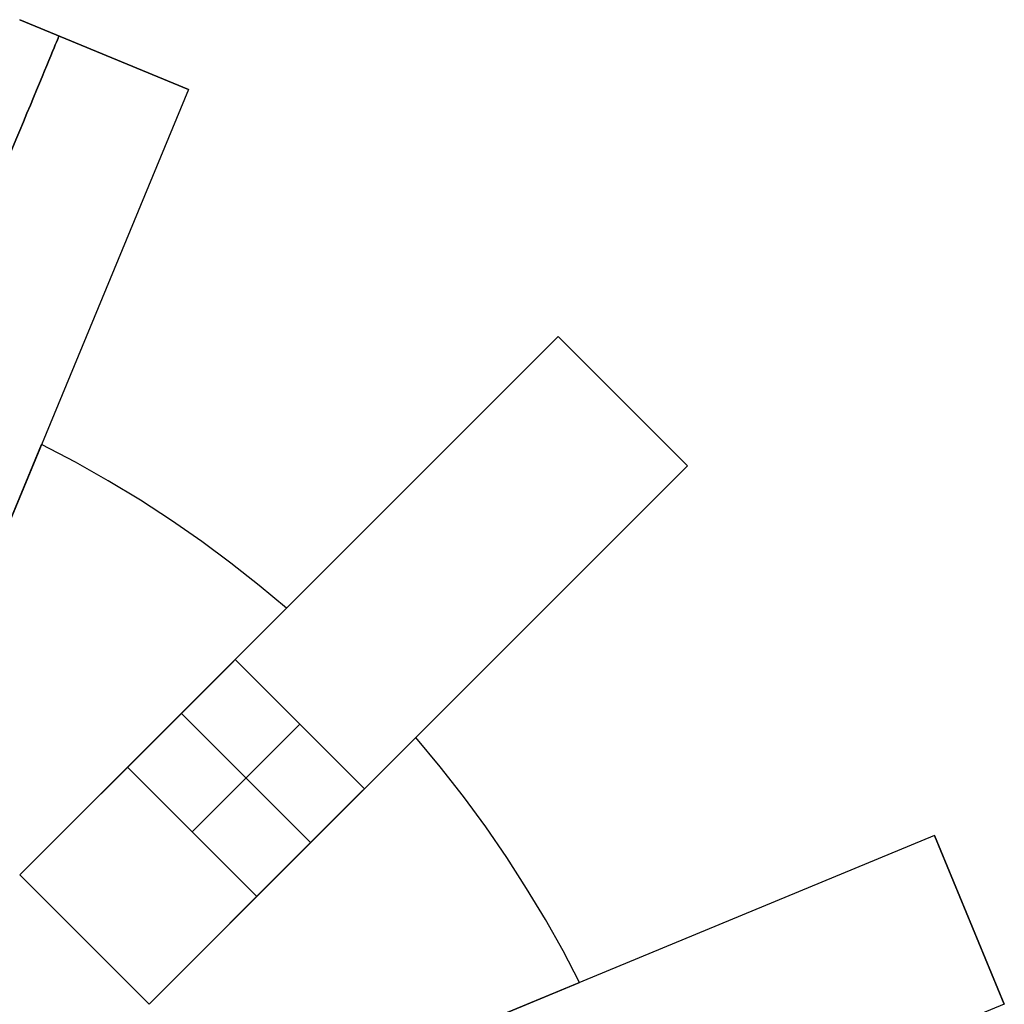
# Model space of a CAD drawing. Header units: millimetres. Extents: x 625 to 835, y 1649 to 1859.
# Tile 9 of 9: x 765 to 829, y 1789 to 1853. Entities that reach past the tile are written whole.
import ezdxf

# ---------------------------------------------------------------- set-up
doc = ezdxf.new("R2010")
doc.units = ezdxf.units.MM

msp = doc.modelspace()

# ---------------------------------------------------------------- linework, layer by layer
at = {"extrusion": (0.92388, -0.382683, 4.29159e-15)}
msp.add_lwpolyline([(2004.844, -20.005), (2004.826, -18.981), (2004.774, -17.958), (2004.686, -16.937), (2004.564, -15.92), (2004.407, -14.908), (2004.216, -13.901), (2003.991, -12.902), (2003.731, -11.911), (2003.438, -10.93), (2003.111, -9.959), (2002.752, -8.999), (2002.36, -8.053), (2001.936, -7.12), (2001.48, -6.203), (2000.993, -5.302), (2000.476, -4.417), (1999.929, -3.551), (1999.353, -2.705), (1998.748, -1.878), (1998.115, -1.072), (1997.455, -0.289), (1996.769, 0.472), (1996.057, 1.208), (1995.32, 1.92), (1994.56, 2.606), (1993.776, 3.266), (1992.971, 3.899), (1992.144, 4.504), (1991.297, 5.08), (1990.431, 5.628), (1989.547, 6.145), (1988.646, 6.632), (1987.728, 7.087), (1986.796, 7.511), (1985.849, 7.903), (1984.89, 8.263), (1983.919, 8.589), (1982.938, 8.883), (1981.947, 9.142), (1980.947, 9.368), (1979.941, 9.559), (1978.929, 9.716), (1977.912, 9.838), (1976.891, 9.925), (1975.868, 9.978), (1974.844, 9.995)], dxfattribs=at)
at = {"extrusion": (1, 0, 0)}
for points in [[(1853.303, -304.005), (1853.303, -20.005)], [(1851.007, -304.005), (1851.007, -20.005)], [(1848.711, -20.005), (1848.711, -304.005)], [(1832.489, -304.005), (1832.489, -20.005)], [(1828.246, -304.005), (1828.246, -20.005)], [(1825.614, 9.575), (1825.614, -333.585)], [(1825.406, -324.005), (1825.406, -312.005)], [(1825.406, -12.005), (1825.406, -0.005)], [(1824.004, -20.005), (1824.004, -304.005)], [(1814.652, -324.005), (1814.652, -312.005)], [(1814.652, -12.005), (1814.652, -0.005)], [(1814.811, 9.575), (1814.811, -333.585)], [(1806.167, -324.005), (1806.167, -312.005)], [(1806.167, -12.005), (1806.167, -0.005)], [(1806.326, 9.575), (1806.326, -333.585)], [(1799.725, -304.005), (1799.725, -20.005)], [(1797.134, -12.005), (1797.134, -312.005)], [(1794.182, -304.005), (1794.182, -20.005)], [(1792.891, -12.005), (1792.891, -312.005)], [(1790.072, -324.005), (1790.072, -312.005)], [(1790.072, -12.005), (1790.072, -0.005)], [(1790.158, 9.575), (1790.158, -333.585)], [(1788.648, -312.005), (1788.648, -12.005)], [(1788.638, -20.005), (1788.638, -304.005)]]:
    msp.add_lwpolyline(points, dxfattribs=at)
for points in [[(775.725, 1848.711), (764.638, 1853.303)], [(775.725, 1848.711), (764.638, 1853.303)], [(764.638, 1853.303), (775.725, 1848.711)], [(764.638, 1853.303), (775.725, 1848.711)], [(775.725, 1848.711), (756.591, 1802.517)], [(800.004, 1832.489), (764.648, 1797.134)], [(808.489, 1824.004), (800.004, 1832.489)], [(808.489, 1824.004), (800.004, 1832.489)], [(800.004, 1832.489), (808.489, 1824.004)], [(766.072, 1825.406), (762.331, 1816.375)], [(762.331, 1816.375), (766.072, 1825.406)], [(766.072, 1825.406), (762.331, 1816.375)], [(762.331, 1816.375), (766.072, 1825.406)], [(782.167, 1814.652), (780.373, 1816.15), (778.514, 1817.611), (776.593, 1819.032), (774.609, 1820.408), (772.563, 1821.738), (770.457, 1823.016), (768.293, 1824.24), (766.072, 1825.406)], [(782.167, 1814.652), (780.373, 1816.15), (778.514, 1817.611), (776.593, 1819.032), (774.609, 1820.408), (772.563, 1821.738), (770.457, 1823.016), (768.293, 1824.24), (766.072, 1825.406)], [(782.167, 1814.652), (780.373, 1816.15), (778.514, 1817.611), (776.593, 1819.032), (774.609, 1820.408), (772.563, 1821.738), (770.457, 1823.016), (768.293, 1824.24), (766.072, 1825.406)], [(782.167, 1814.652), (780.373, 1816.15), (778.514, 1817.611), (776.593, 1819.032), (774.609, 1820.408), (772.563, 1821.738), (770.457, 1823.016), (768.293, 1824.24), (766.072, 1825.406)], [(782.167, 1814.652), (780.373, 1816.15), (778.514, 1817.611), (776.593, 1819.032), (774.609, 1820.408), (772.563, 1821.738), (770.457, 1823.016), (768.293, 1824.24), (766.072, 1825.406)], [(782.167, 1814.652), (780.373, 1816.15), (778.514, 1817.611), (776.593, 1819.032), (774.609, 1820.408), (772.563, 1821.738), (770.457, 1823.016), (768.293, 1824.24), (766.072, 1825.406)], [(808.489, 1824.004), (773.134, 1788.648)], [(775.255, 1807.74), (782.167, 1814.652)], [(775.255, 1807.74), (782.167, 1814.652)], [(775.255, 1807.74), (782.167, 1814.652)], [(775.255, 1807.74), (782.167, 1814.652)], [(778.79, 1811.276), (771.719, 1804.205)], [(771.719, 1804.205), (778.79, 1811.276)], [(787.276, 1802.79), (778.79, 1811.276)], [(787.276, 1802.79), (778.79, 1811.276)], [(764.648, 1797.134), (775.255, 1807.74)], [(764.648, 1797.134), (775.255, 1807.74)], [(764.648, 1797.134), (775.255, 1807.74)], [(764.648, 1797.134), (775.255, 1807.74)], [(775.255, 1807.74), (783.74, 1799.255)], [(775.255, 1807.74), (783.74, 1799.255)], [(783.033, 1807.033), (775.962, 1799.962)], [(775.962, 1799.962), (783.033, 1807.033)], [(790.652, 1806.167), (783.74, 1799.255)], [(783.74, 1799.255), (790.652, 1806.167)], [(790.652, 1806.167), (783.74, 1799.255)], [(783.74, 1799.255), (790.652, 1806.167)], [(801.406, 1790.072), (800.322, 1792.142), (799.164, 1794.203), (797.933, 1796.251), (796.626, 1798.282), (795.245, 1800.293), (793.789, 1802.28), (792.258, 1804.239), (790.652, 1806.167)], [(801.406, 1790.072), (800.322, 1792.142), (799.164, 1794.203), (797.933, 1796.251), (796.626, 1798.282), (795.245, 1800.293), (793.789, 1802.28), (792.258, 1804.239), (790.652, 1806.167)], [(801.406, 1790.072), (800.322, 1792.142), (799.164, 1794.203), (797.933, 1796.251), (796.626, 1798.282), (795.245, 1800.293), (793.789, 1802.28), (792.258, 1804.239), (790.652, 1806.167)], [(801.406, 1790.072), (800.322, 1792.142), (799.164, 1794.203), (797.933, 1796.251), (796.626, 1798.282), (795.245, 1800.293), (793.789, 1802.28), (792.258, 1804.239), (790.652, 1806.167)], [(801.406, 1790.072), (800.322, 1792.142), (799.164, 1794.203), (797.933, 1796.251), (796.626, 1798.282), (795.245, 1800.293), (793.789, 1802.28), (792.258, 1804.239), (790.652, 1806.167)], [(801.406, 1790.072), (800.322, 1792.142), (799.164, 1794.203), (797.933, 1796.251), (796.626, 1798.282), (795.245, 1800.293), (793.789, 1802.28), (792.258, 1804.239), (790.652, 1806.167)], [(780.205, 1795.719), (771.719, 1804.205)], [(780.205, 1795.719), (771.719, 1804.205)], [(780.205, 1795.719), (787.276, 1802.79)], [(787.276, 1802.79), (780.205, 1795.719)], [(824.711, 1799.725), (778.517, 1780.591)], [(829.303, 1788.638), (824.711, 1799.725)], [(829.303, 1788.638), (824.711, 1799.725)], [(824.711, 1799.725), (829.303, 1788.638)], [(824.711, 1799.725), (829.303, 1788.638)], [(783.74, 1799.255), (773.134, 1788.648)], [(773.134, 1788.648), (783.74, 1799.255)], [(783.74, 1799.255), (773.134, 1788.648)], [(773.134, 1788.648), (783.74, 1799.255)], [(764.648, 1797.134), (773.134, 1788.648)], [(773.134, 1788.648), (764.648, 1797.134)], [(773.134, 1788.648), (764.648, 1797.134)], [(773.134, 1788.648), (764.648, 1797.134)], [(764.648, 1797.134), (773.134, 1788.648)], [(764.648, 1797.134), (773.134, 1788.648)], [(792.375, 1786.331), (801.406, 1790.072)], [(792.375, 1786.331), (801.406, 1790.072)], [(792.375, 1786.331), (801.406, 1790.072)], [(792.375, 1786.331), (801.406, 1790.072)], [(829.303, 1788.638), (783.109, 1769.504)]]:
    msp.add_lwpolyline(points)
at = {"extrusion": (0.92388, -0.382683, -6.61862e-15)}
msp.add_lwpolyline([(2004.844, -20.005), (2004.826, -18.981), (2004.774, -17.958), (2004.686, -16.937), (2004.564, -15.92), (2004.407, -14.908), (2004.216, -13.901), (2003.991, -12.902), (2003.731, -11.911), (2003.438, -10.93), (2003.111, -9.959), (2002.752, -8.999), (2002.36, -8.053), (2001.936, -7.12), (2001.48, -6.203), (2000.993, -5.302), (2000.476, -4.417), (1999.929, -3.551), (1999.353, -2.705), (1998.748, -1.878), (1998.115, -1.072), (1997.455, -0.289), (1996.769, 0.472), (1996.057, 1.208), (1995.32, 1.92), (1994.56, 2.606), (1993.776, 3.266), (1992.971, 3.899), (1992.144, 4.504), (1991.297, 5.08), (1990.431, 5.628), (1989.547, 6.145), (1988.646, 6.632), (1987.728, 7.087), (1986.796, 7.511), (1985.849, 7.903), (1984.89, 8.263), (1983.919, 8.589), (1982.938, 8.883), (1981.947, 9.142), (1980.947, 9.368), (1979.941, 9.559), (1978.929, 9.716), (1977.912, 9.838), (1976.891, 9.925), (1975.868, 9.978), (1974.844, 9.995)], dxfattribs=at)
at = {"extrusion": (0.92388, -0.382683, 3.54874e-15)}
msp.add_lwpolyline([(1974.844, -334.005), (1975.868, -333.988), (1976.891, -333.935), (1977.912, -333.848), (1978.929, -333.726), (1979.941, -333.569), (1980.947, -333.378), (1981.947, -333.152), (1982.938, -332.893), (1983.919, -332.599), (1984.89, -332.273), (1985.849, -331.913), (1986.796, -331.521), (1987.728, -331.097), (1988.646, -330.642), (1989.547, -330.155), (1990.431, -329.638), (1991.297, -329.09), (1992.144, -328.514), (1992.971, -327.909), (1993.776, -327.276), (1994.56, -326.616), (1995.32, -325.93), (1996.057, -325.218), (1996.769, -324.482), (1997.455, -323.721), (1998.115, -322.938), (1998.748, -322.132), (1999.353, -321.305), (1999.929, -320.459), (2000.476, -319.593), (2000.993, -318.708), (2001.48, -317.807), (2001.936, -316.89), (2002.36, -315.957), (2002.752, -315.011), (2003.111, -314.051), (2003.438, -313.08), (2003.731, -312.099), (2003.991, -311.108), (2004.216, -310.109), (2004.407, -309.102), (2004.564, -308.09), (2004.686, -307.073), (2004.774, -306.052), (2004.826, -305.029), (2004.844, -304.005)], dxfattribs=at)
at = {"extrusion": (0.92388, -0.382683, -4.13694e-15)}
msp.add_lwpolyline([(1974.844, 9.995), (1975.868, 9.978), (1976.891, 9.925), (1977.912, 9.838), (1978.929, 9.716), (1979.941, 9.559), (1980.947, 9.368), (1981.947, 9.142), (1982.938, 8.883), (1983.919, 8.589), (1984.89, 8.263), (1985.849, 7.903), (1986.796, 7.511), (1987.728, 7.087), (1988.646, 6.632), (1989.547, 6.145), (1990.431, 5.628), (1991.297, 5.08), (1992.144, 4.504), (1992.971, 3.899), (1993.776, 3.266), (1994.56, 2.606), (1995.32, 1.92), (1996.057, 1.208), (1996.769, 0.472), (1997.455, -0.289), (1998.115, -1.072), (1998.748, -1.878), (1999.353, -2.705), (1999.929, -3.551), (2000.476, -4.417), (2000.993, -5.302), (2001.48, -6.203), (2001.936, -7.12), (2002.36, -8.053), (2002.752, -8.999), (2003.111, -9.959), (2003.438, -10.93), (2003.731, -11.911), (2003.991, -12.902), (2004.216, -13.901), (2004.407, -14.908), (2004.564, -15.92), (2004.686, -16.937), (2004.774, -17.958), (2004.826, -18.981), (2004.844, -20.005)], dxfattribs=at)
at = {"extrusion": (0.92388, -0.382683, 4.57306e-15)}
msp.add_lwpolyline([(2004.844, -304.005), (2004.826, -305.029), (2004.774, -306.052), (2004.686, -307.073), (2004.564, -308.09), (2004.407, -309.102), (2004.216, -310.109), (2003.991, -311.108), (2003.731, -312.099), (2003.438, -313.08), (2003.111, -314.051), (2002.752, -315.011), (2002.36, -315.957), (2001.936, -316.89), (2001.48, -317.807), (2000.993, -318.708), (2000.476, -319.593), (1999.929, -320.459), (1999.353, -321.305), (1998.748, -322.132), (1998.115, -322.938), (1997.455, -323.721), (1996.769, -324.482), (1996.057, -325.218), (1995.32, -325.93), (1994.56, -326.616), (1993.776, -327.276), (1992.971, -327.909), (1992.144, -328.514), (1991.297, -329.09), (1990.431, -329.638), (1989.547, -330.155), (1988.646, -330.642), (1987.728, -331.097), (1986.796, -331.521), (1985.849, -331.913), (1984.89, -332.273), (1983.919, -332.599), (1982.938, -332.893), (1981.947, -333.152), (1980.947, -333.378), (1979.941, -333.569), (1978.929, -333.726), (1977.912, -333.848), (1976.891, -333.935), (1975.868, -333.988), (1974.844, -334.005)], dxfattribs=at)
at = {"extrusion": (-0.707107, 0.707107, 1.56534e-14)}
msp.add_lwpolyline([(-1861.453, -20.005), (-1861.436, -18.981), (-1861.383, -17.958), (-1861.296, -16.937), (-1861.174, -15.92), (-1861.017, -14.908), (-1860.826, -13.901), (-1860.6, -12.902), (-1860.341, -11.911), (-1860.048, -10.93), (-1859.721, -9.959), (-1859.362, -8.999), (-1858.97, -8.053), (-1858.545, -7.12), (-1858.09, -6.203), (-1857.603, -5.302), (-1857.086, -4.417), (-1856.539, -3.551), (-1855.962, -2.705), (-1855.357, -1.878), (-1854.725, -1.072), (-1854.065, -0.289), (-1853.378, 0.472), (-1852.666, 1.208), (-1851.93, 1.92), (-1851.169, 2.606), (-1850.386, 3.266), (-1849.58, 3.899), (-1848.754, 4.504), (-1847.907, 5.08), (-1847.041, 5.628), (-1846.157, 6.145), (-1845.255, 6.632), (-1844.338, 7.087), (-1843.405, 7.511), (-1842.459, 7.903), (-1841.5, 8.263), (-1840.529, 8.589), (-1839.547, 8.883), (-1838.556, 9.142), (-1837.557, 9.368), (-1836.551, 9.559), (-1835.538, 9.716), (-1834.521, 9.838), (-1833.501, 9.925), (-1832.477, 9.978), (-1831.453, 9.995)], dxfattribs=at)
at = {"extrusion": (0.707107, -0.707107, 0)}
msp.add_lwpolyline([(1831.453, -334.005), (1832.477, -333.988), (1833.501, -333.935), (1834.521, -333.848), (1835.538, -333.726), (1836.551, -333.569), (1837.557, -333.378), (1838.556, -333.152), (1839.547, -332.893), (1840.529, -332.599), (1841.5, -332.273), (1842.459, -331.913), (1843.405, -331.521), (1844.338, -331.097), (1845.255, -330.642), (1846.157, -330.155), (1847.041, -329.638), (1847.907, -329.09), (1848.754, -328.514), (1849.58, -327.909), (1850.386, -327.276), (1851.169, -326.616), (1851.93, -325.93), (1852.666, -325.218), (1853.378, -324.482), (1854.065, -323.721), (1854.725, -322.938), (1855.357, -322.132), (1855.962, -321.305), (1856.539, -320.459), (1857.086, -319.593), (1857.603, -318.708), (1858.09, -317.807), (1858.545, -316.89), (1858.97, -315.957), (1859.362, -315.011), (1859.721, -314.051), (1860.048, -313.08), (1860.341, -312.099), (1860.6, -311.108), (1860.826, -310.109), (1861.017, -309.102), (1861.174, -308.09), (1861.296, -307.073), (1861.383, -306.052), (1861.436, -305.029), (1861.453, -304.005)], dxfattribs=at)
at = {"extrusion": (-0.707107, 0.707107, -5.50315e-15)}
msp.add_lwpolyline([(-1861.453, -20.005), (-1861.436, -18.981), (-1861.383, -17.958), (-1861.296, -16.937), (-1861.174, -15.92), (-1861.017, -14.908), (-1860.826, -13.901), (-1860.6, -12.902), (-1860.341, -11.911), (-1860.048, -10.93), (-1859.721, -9.959), (-1859.362, -8.999), (-1858.97, -8.053), (-1858.545, -7.12), (-1858.09, -6.203), (-1857.603, -5.302), (-1857.086, -4.417), (-1856.539, -3.551), (-1855.962, -2.705), (-1855.357, -1.878), (-1854.725, -1.072), (-1854.065, -0.289), (-1853.378, 0.472), (-1852.666, 1.208), (-1851.93, 1.92), (-1851.169, 2.606), (-1850.386, 3.266), (-1849.58, 3.899), (-1848.754, 4.504), (-1847.907, 5.08), (-1847.041, 5.628), (-1846.157, 6.145), (-1845.255, 6.632), (-1844.338, 7.087), (-1843.405, 7.511), (-1842.459, 7.903), (-1841.5, 8.263), (-1840.529, 8.589), (-1839.547, 8.883), (-1838.556, 9.142), (-1837.557, 9.368), (-1836.551, 9.559), (-1835.538, 9.716), (-1834.521, 9.838), (-1833.501, 9.925), (-1832.477, 9.978), (-1831.453, 9.995)], dxfattribs=at)
at = {"extrusion": (0.707107, -0.707107, -4.57441e-15)}
msp.add_lwpolyline([(1831.453, -334.005), (1832.477, -333.988), (1833.501, -333.935), (1834.521, -333.848), (1835.538, -333.726), (1836.551, -333.569), (1837.557, -333.378), (1838.556, -333.152), (1839.547, -332.893), (1840.529, -332.599), (1841.5, -332.273), (1842.459, -331.913), (1843.405, -331.521), (1844.338, -331.097), (1845.255, -330.642), (1846.157, -330.155), (1847.041, -329.638), (1847.907, -329.09), (1848.754, -328.514), (1849.58, -327.909), (1850.386, -327.276), (1851.169, -326.616), (1851.93, -325.93), (1852.666, -325.218), (1853.378, -324.482), (1854.065, -323.721), (1854.725, -322.938), (1855.357, -322.132), (1855.962, -321.305), (1856.539, -320.459), (1857.086, -319.593), (1857.603, -318.708), (1858.09, -317.807), (1858.545, -316.89), (1858.97, -315.957), (1859.362, -315.011), (1859.721, -314.051), (1860.048, -313.08), (1860.341, -312.099), (1860.6, -311.108), (1860.826, -310.109), (1861.017, -309.102), (1861.174, -308.09), (1861.296, -307.073), (1861.383, -306.052), (1861.436, -305.029), (1861.453, -304.005)], dxfattribs=at)
at = {"extrusion": (-0.707107, 0.707107, -8.00521e-16)}
msp.add_lwpolyline([(-1831.453, 9.995), (-1832.477, 9.978), (-1833.501, 9.925), (-1834.521, 9.838), (-1835.538, 9.716), (-1836.551, 9.559), (-1837.557, 9.368), (-1838.556, 9.142), (-1839.547, 8.883), (-1840.529, 8.589), (-1841.5, 8.263), (-1842.459, 7.903), (-1843.405, 7.511), (-1844.338, 7.087), (-1845.255, 6.632), (-1846.157, 6.145), (-1847.041, 5.628), (-1847.907, 5.08), (-1848.754, 4.504), (-1849.58, 3.899), (-1850.386, 3.266), (-1851.169, 2.606), (-1851.93, 1.92), (-1852.666, 1.208), (-1853.378, 0.472), (-1854.065, -0.289), (-1854.725, -1.072), (-1855.357, -1.878), (-1855.962, -2.705), (-1856.539, -3.551), (-1857.086, -4.417), (-1857.603, -5.302), (-1858.09, -6.203), (-1858.545, -7.12), (-1858.97, -8.053), (-1859.362, -8.999), (-1859.721, -9.959), (-1860.048, -10.93), (-1860.341, -11.911), (-1860.6, -12.902), (-1860.826, -13.901), (-1861.017, -14.908), (-1861.174, -15.92), (-1861.296, -16.937), (-1861.383, -17.958), (-1861.436, -18.981), (-1861.453, -20.005)], dxfattribs=at)
at = {"extrusion": (-0.707107, 0.707107, 0)}
msp.add_lwpolyline([(-1861.453, -304.005), (-1861.436, -305.029), (-1861.383, -306.052), (-1861.296, -307.073), (-1861.174, -308.09), (-1861.017, -309.102), (-1860.826, -310.109), (-1860.6, -311.108), (-1860.341, -312.099), (-1860.048, -313.08), (-1859.721, -314.051), (-1859.362, -315.011), (-1858.97, -315.957), (-1858.545, -316.89), (-1858.09, -317.807), (-1857.603, -318.708), (-1857.086, -319.593), (-1856.539, -320.459), (-1855.962, -321.305), (-1855.357, -322.132), (-1854.725, -322.938), (-1854.065, -323.721), (-1853.378, -324.482), (-1852.666, -325.218), (-1851.93, -325.93), (-1851.169, -326.616), (-1850.386, -327.276), (-1849.58, -327.909), (-1848.754, -328.514), (-1847.907, -329.09), (-1847.041, -329.638), (-1846.157, -330.155), (-1845.255, -330.642), (-1844.338, -331.097), (-1843.405, -331.521), (-1842.459, -331.913), (-1841.5, -332.273), (-1840.529, -332.599), (-1839.547, -332.893), (-1838.556, -333.152), (-1837.557, -333.378), (-1836.551, -333.569), (-1835.538, -333.726), (-1834.521, -333.848), (-1833.501, -333.935), (-1832.477, -333.988), (-1831.453, -334.005)], dxfattribs=at)
at = {"extrusion": (-0.707107, 0.707107, -1.37232e-14)}
for points in [[(-1821.453, 9.995), (-1821.112, 9.989), (-1820.771, 9.972), (-1820.431, 9.943), (-1820.092, 9.902), (-1819.754, 9.85), (-1819.419, 9.786), (-1819.086, 9.711), (-1818.755, 9.624), (-1818.428, 9.526), (-1818.104, 9.418), (-1817.785, 9.298), (-1817.469, 9.167), (-1817.158, 9.026), (-1816.853, 8.874), (-1816.552, 8.712), (-1816.257, 8.539), (-1815.969, 8.357), (-1815.686, 8.165), (-1815.411, 7.963), (-1815.142, 7.752), (-1814.881, 7.532), (-1814.628, 7.303), (-1814.382, 7.066), (-1814.145, 6.821), (-1813.916, 6.567), (-1813.696, 6.306), (-1813.485, 6.037), (-1813.284, 5.762), (-1813.091, 5.48), (-1812.909, 5.191), (-1812.737, 4.896), (-1812.574, 4.596), (-1812.422, 4.29), (-1812.281, 3.979), (-1812.15, 3.664), (-1812.031, 3.344), (-1811.922, 3.02), (-1811.824, 2.693), (-1811.738, 2.363), (-1811.662, 2.03), (-1811.599, 1.694), (-1811.546, 1.357), (-1811.506, 1.018), (-1811.477, 0.677), (-1811.459, 0.336), (-1811.453, -0.005)], [(-1811.453, -0.005), (-1811.459, 0.336), (-1811.477, 0.677), (-1811.506, 1.018), (-1811.546, 1.357), (-1811.599, 1.694), (-1811.662, 2.03), (-1811.738, 2.363), (-1811.824, 2.693), (-1811.922, 3.02), (-1812.031, 3.344), (-1812.15, 3.664), (-1812.281, 3.979), (-1812.422, 4.29), (-1812.574, 4.596), (-1812.737, 4.896), (-1812.909, 5.191), (-1813.091, 5.48), (-1813.284, 5.762), (-1813.485, 6.037), (-1813.696, 6.306), (-1813.916, 6.567), (-1814.145, 6.821), (-1814.382, 7.066), (-1814.628, 7.303), (-1814.881, 7.532), (-1815.142, 7.752), (-1815.411, 7.963), (-1815.686, 8.165), (-1815.969, 8.357), (-1816.257, 8.539), (-1816.552, 8.712), (-1816.853, 8.874), (-1817.158, 9.026), (-1817.469, 9.167), (-1817.785, 9.298), (-1818.104, 9.418), (-1818.428, 9.526), (-1818.755, 9.624), (-1819.086, 9.711), (-1819.419, 9.786), (-1819.754, 9.85), (-1820.092, 9.902), (-1820.431, 9.943), (-1820.771, 9.972), (-1821.112, 9.989), (-1821.453, 9.995)]]:
    msp.add_lwpolyline(points, dxfattribs=at)
at = {"extrusion": (0.707107, -0.707107, 5.70026e-15)}
msp.add_lwpolyline([(1811.453, -324.005), (1811.459, -324.346), (1811.477, -324.687), (1811.506, -325.028), (1811.546, -325.367), (1811.599, -325.704), (1811.662, -326.04), (1811.738, -326.373), (1811.824, -326.703), (1811.922, -327.03), (1812.031, -327.354), (1812.15, -327.674), (1812.281, -327.989), (1812.422, -328.3), (1812.574, -328.606), (1812.737, -328.906), (1812.909, -329.201), (1813.091, -329.49), (1813.284, -329.772), (1813.485, -330.047), (1813.696, -330.316), (1813.916, -330.577), (1814.145, -330.831), (1814.382, -331.076), (1814.628, -331.313), (1814.881, -331.542), (1815.142, -331.762), (1815.411, -331.973), (1815.686, -332.175), (1815.969, -332.367), (1816.257, -332.549), (1816.552, -332.722), (1816.853, -332.884), (1817.158, -333.036), (1817.469, -333.177), (1817.785, -333.308), (1818.104, -333.428), (1818.428, -333.536), (1818.755, -333.634), (1819.086, -333.721), (1819.419, -333.796), (1819.754, -333.86), (1820.092, -333.912), (1820.431, -333.953), (1820.771, -333.982), (1821.112, -333.999), (1821.453, -334.005)], dxfattribs=at)
at = {"extrusion": (-0.707107, 0.707107, 5.50315e-15)}
msp.add_lwpolyline([(-1821.453, 9.995), (-1821.112, 9.989), (-1820.771, 9.972), (-1820.431, 9.943), (-1820.092, 9.902), (-1819.754, 9.85), (-1819.419, 9.786), (-1819.086, 9.711), (-1818.755, 9.624), (-1818.428, 9.526), (-1818.104, 9.418), (-1817.785, 9.298), (-1817.469, 9.167), (-1817.158, 9.026), (-1816.853, 8.874), (-1816.552, 8.712), (-1816.257, 8.539), (-1815.969, 8.357), (-1815.686, 8.165), (-1815.411, 7.963), (-1815.142, 7.752), (-1814.881, 7.532), (-1814.628, 7.303), (-1814.382, 7.066), (-1814.145, 6.821), (-1813.916, 6.567), (-1813.696, 6.306), (-1813.485, 6.037), (-1813.284, 5.762), (-1813.091, 5.48), (-1812.909, 5.191), (-1812.737, 4.896), (-1812.574, 4.596), (-1812.422, 4.29), (-1812.281, 3.979), (-1812.15, 3.664), (-1812.031, 3.344), (-1811.922, 3.02), (-1811.824, 2.693), (-1811.738, 2.363), (-1811.662, 2.03), (-1811.599, 1.694), (-1811.546, 1.357), (-1811.506, 1.018), (-1811.477, 0.677), (-1811.459, 0.336), (-1811.453, -0.005)], dxfattribs=at)
at = {"extrusion": (-0.707107, 0.707107, 1.39044e-14)}
msp.add_lwpolyline([(-1811.453, -324.005), (-1811.459, -324.346), (-1811.477, -324.687), (-1811.506, -325.028), (-1811.546, -325.367), (-1811.599, -325.704), (-1811.662, -326.04), (-1811.738, -326.373), (-1811.824, -326.703), (-1811.922, -327.03), (-1812.031, -327.354), (-1812.15, -327.674), (-1812.281, -327.989), (-1812.422, -328.3), (-1812.574, -328.606), (-1812.737, -328.906), (-1812.909, -329.201), (-1813.091, -329.49), (-1813.284, -329.772), (-1813.485, -330.047), (-1813.696, -330.316), (-1813.916, -330.577), (-1814.145, -330.831), (-1814.382, -331.076), (-1814.628, -331.313), (-1814.881, -331.542), (-1815.142, -331.762), (-1815.411, -331.973), (-1815.686, -332.175), (-1815.969, -332.367), (-1816.257, -332.549), (-1816.552, -332.722), (-1816.853, -332.884), (-1817.158, -333.036), (-1817.469, -333.177), (-1817.785, -333.308), (-1818.104, -333.428), (-1818.428, -333.536), (-1818.755, -333.634), (-1819.086, -333.721), (-1819.419, -333.796), (-1819.754, -333.86), (-1820.092, -333.912), (-1820.431, -333.953), (-1820.771, -333.982), (-1821.112, -333.999), (-1821.453, -334.005)], dxfattribs=at)
at = {"extrusion": (-0.382683, 0.92388, -6.60128e-15)}
msp.add_lwpolyline([(-1450.659, -20.005), (-1450.641, -18.981), (-1450.589, -17.958), (-1450.502, -16.937), (-1450.379, -15.92), (-1450.223, -14.908), (-1450.031, -13.901), (-1449.806, -12.902), (-1449.546, -11.911), (-1449.253, -10.93), (-1448.927, -9.959), (-1448.567, -8.999), (-1448.175, -8.053), (-1447.751, -7.12), (-1447.295, -6.203), (-1446.809, -5.302), (-1446.291, -4.417), (-1445.744, -3.551), (-1445.168, -2.705), (-1444.563, -1.878), (-1443.93, -1.072), (-1443.27, -0.289), (-1442.584, 0.472), (-1441.872, 1.208), (-1441.135, 1.92), (-1440.375, 2.606), (-1439.591, 3.266), (-1438.786, 3.899), (-1437.959, 4.504), (-1437.112, 5.08), (-1436.246, 5.628), (-1435.362, 6.145), (-1434.461, 6.632), (-1433.543, 7.087), (-1432.611, 7.511), (-1431.664, 7.903), (-1430.705, 8.263), (-1429.734, 8.589), (-1428.753, 8.883), (-1427.762, 9.142), (-1426.762, 9.368), (-1425.756, 9.559), (-1424.744, 9.716), (-1423.727, 9.838), (-1422.706, 9.925), (-1421.683, 9.978), (-1420.659, 9.995)], dxfattribs=at)
at = {"extrusion": (-0.382683, 0.92388, 8.07415e-15)}
msp.add_lwpolyline([(-1420.659, -334.005), (-1421.683, -333.988), (-1422.706, -333.935), (-1423.727, -333.848), (-1424.744, -333.726), (-1425.756, -333.569), (-1426.762, -333.378), (-1427.762, -333.152), (-1428.753, -332.893), (-1429.734, -332.599), (-1430.705, -332.273), (-1431.664, -331.913), (-1432.611, -331.521), (-1433.543, -331.097), (-1434.461, -330.642), (-1435.362, -330.155), (-1436.246, -329.638), (-1437.112, -329.09), (-1437.959, -328.514), (-1438.786, -327.909), (-1439.591, -327.276), (-1440.375, -326.616), (-1441.135, -325.93), (-1441.872, -325.218), (-1442.584, -324.482), (-1443.27, -323.721), (-1443.93, -322.938), (-1444.563, -322.132), (-1445.168, -321.305), (-1445.744, -320.459), (-1446.291, -319.593), (-1446.809, -318.708), (-1447.295, -317.807), (-1447.751, -316.89), (-1448.175, -315.957), (-1448.567, -315.011), (-1448.927, -314.051), (-1449.253, -313.08), (-1449.546, -312.099), (-1449.806, -311.108), (-1450.031, -310.109), (-1450.223, -309.102), (-1450.379, -308.09), (-1450.502, -307.073), (-1450.589, -306.052), (-1450.641, -305.029), (-1450.659, -304.005)], dxfattribs=at)
at = {"extrusion": (-0.707107, 0.707107, 2.74347e-14)}
msp.add_lwpolyline([(-1811.453, -324.005), (-1811.459, -324.346), (-1811.477, -324.687), (-1811.506, -325.028), (-1811.546, -325.367), (-1811.599, -325.704), (-1811.662, -326.04), (-1811.738, -326.373), (-1811.824, -326.703), (-1811.922, -327.03), (-1812.031, -327.354), (-1812.15, -327.674), (-1812.281, -327.989), (-1812.422, -328.3), (-1812.574, -328.606), (-1812.737, -328.906), (-1812.909, -329.201), (-1813.091, -329.49), (-1813.284, -329.772), (-1813.485, -330.047), (-1813.696, -330.316), (-1813.916, -330.577), (-1814.145, -330.831), (-1814.382, -331.076), (-1814.628, -331.313), (-1814.881, -331.542), (-1815.142, -331.762), (-1815.411, -331.973), (-1815.686, -332.175), (-1815.969, -332.367), (-1816.257, -332.549), (-1816.552, -332.722), (-1816.853, -332.884), (-1817.158, -333.036), (-1817.469, -333.177), (-1817.785, -333.308), (-1818.104, -333.428), (-1818.428, -333.536), (-1818.755, -333.634), (-1819.086, -333.721), (-1819.419, -333.796), (-1819.754, -333.86), (-1820.092, -333.912), (-1820.431, -333.953), (-1820.771, -333.982), (-1821.112, -333.999), (-1821.453, -334.005)], dxfattribs=at)
at = {"extrusion": (-0.382683, 0.92388, -1.66446e-15)}
msp.add_lwpolyline([(-1450.659, -20.005), (-1450.641, -18.981), (-1450.589, -17.958), (-1450.502, -16.937), (-1450.379, -15.92), (-1450.223, -14.908), (-1450.031, -13.901), (-1449.806, -12.902), (-1449.546, -11.911), (-1449.253, -10.93), (-1448.927, -9.959), (-1448.567, -8.999), (-1448.175, -8.053), (-1447.751, -7.12), (-1447.295, -6.203), (-1446.809, -5.302), (-1446.291, -4.417), (-1445.744, -3.551), (-1445.168, -2.705), (-1444.563, -1.878), (-1443.93, -1.072), (-1443.27, -0.289), (-1442.584, 0.472), (-1441.872, 1.208), (-1441.135, 1.92), (-1440.375, 2.606), (-1439.591, 3.266), (-1438.786, 3.899), (-1437.959, 4.504), (-1437.112, 5.08), (-1436.246, 5.628), (-1435.362, 6.145), (-1434.461, 6.632), (-1433.543, 7.087), (-1432.611, 7.511), (-1431.664, 7.903), (-1430.705, 8.263), (-1429.734, 8.589), (-1428.753, 8.883), (-1427.762, 9.142), (-1426.762, 9.368), (-1425.756, 9.559), (-1424.744, 9.716), (-1423.727, 9.838), (-1422.706, 9.925), (-1421.683, 9.978), (-1420.659, 9.995)], dxfattribs=at)
at = {"extrusion": (-0.382683, 0.92388, 3.5404e-15)}
msp.add_lwpolyline([(-1420.659, -334.005), (-1421.683, -333.988), (-1422.706, -333.935), (-1423.727, -333.848), (-1424.744, -333.726), (-1425.756, -333.569), (-1426.762, -333.378), (-1427.762, -333.152), (-1428.753, -332.893), (-1429.734, -332.599), (-1430.705, -332.273), (-1431.664, -331.913), (-1432.611, -331.521), (-1433.543, -331.097), (-1434.461, -330.642), (-1435.362, -330.155), (-1436.246, -329.638), (-1437.112, -329.09), (-1437.959, -328.514), (-1438.786, -327.909), (-1439.591, -327.276), (-1440.375, -326.616), (-1441.135, -325.93), (-1441.872, -325.218), (-1442.584, -324.482), (-1443.27, -323.721), (-1443.93, -322.938), (-1444.563, -322.132), (-1445.168, -321.305), (-1445.744, -320.459), (-1446.291, -319.593), (-1446.809, -318.708), (-1447.295, -317.807), (-1447.751, -316.89), (-1448.175, -315.957), (-1448.567, -315.011), (-1448.927, -314.051), (-1449.253, -313.08), (-1449.546, -312.099), (-1449.806, -311.108), (-1450.031, -310.109), (-1450.223, -309.102), (-1450.379, -308.09), (-1450.502, -307.073), (-1450.589, -306.052), (-1450.641, -305.029), (-1450.659, -304.005)], dxfattribs=at)
at = {"extrusion": (0.000142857, -2.84161e-05, 1)}
msp.add_lwpolyline([(765.046, 1753.991), (765.025, 1755.208), (764.962, 1756.425), (764.856, 1757.638), (764.708, 1758.847), (764.518, 1760.049), (764.286, 1761.245), (764.013, 1762.432), (763.699, 1763.608), (763.344, 1764.773), (762.949, 1765.925), (762.514, 1767.063), (762.039, 1768.184), (761.526, 1769.289), (760.975, 1770.374), (760.386, 1771.441), (759.761, 1772.485), (759.099, 1773.508), (758.403, 1774.507), (757.672, 1775.481), (756.907, 1776.429), (756.111, 1777.35), (755.282, 1778.243), (754.423, 1779.106), (753.535, 1779.939), (752.618, 1780.74), (751.674, 1781.509), (750.703, 1782.245), (749.708, 1782.946), (748.688, 1783.613), (747.647, 1784.244), (746.584, 1784.838), (745.5, 1785.394), (744.399, 1785.913), (743.279, 1786.393), (742.144, 1786.834), (740.994, 1787.235), (739.831, 1787.595), (738.656, 1787.915), (737.471, 1788.194), (736.276, 1788.432), (735.074, 1788.628), (733.866, 1788.782), (732.654, 1788.894), (731.438, 1788.963), (730.22, 1788.99), (729.003, 1788.975), (727.786, 1788.918), (726.572, 1788.818), (725.363, 1788.676), (724.159, 1788.492), (722.962, 1788.266), (721.774, 1787.999), (720.596, 1787.691), (719.429, 1787.342), (718.276, 1786.952), (717.136, 1786.523), (716.012, 1786.054), (714.905, 1785.546), (713.817, 1785), (712.748, 1784.417), (711.7, 1783.797), (710.674, 1783.14), (709.671, 1782.449), (708.694, 1781.723), (707.742, 1780.963), (706.817, 1780.171), (705.92, 1779.347), (705.053, 1778.492), (704.215, 1777.608), (703.409, 1776.695), (702.636, 1775.755), (701.895, 1774.788), (701.189, 1773.796), (700.517, 1772.78), (699.881, 1771.741), (699.282, 1770.681), (698.72, 1769.601), (698.196, 1768.502), (697.71, 1767.385)], dxfattribs=at)
at = {"extrusion": (-0.000142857, 2.84161e-05, 1)}
msp.add_lwpolyline([(697.62, 1767.403), (698.105, 1768.52), (698.629, 1769.619), (699.191, 1770.699), (699.791, 1771.759), (700.426, 1772.798), (701.098, 1773.814), (701.804, 1774.806), (702.545, 1775.773), (703.319, 1776.713), (704.125, 1777.626), (704.962, 1778.51), (705.829, 1779.365), (706.726, 1780.189), (707.651, 1780.981), (708.603, 1781.741), (709.58, 1782.467), (710.583, 1783.159), (711.609, 1783.815), (712.657, 1784.435), (713.726, 1785.018), (714.814, 1785.564), (715.921, 1786.072), (717.045, 1786.541), (718.185, 1786.97), (719.339, 1787.36), (720.505, 1787.709), (721.683, 1788.017), (722.871, 1788.284), (724.068, 1788.51), (725.272, 1788.694), (726.482, 1788.836), (727.695, 1788.936), (728.912, 1788.993), (730.129, 1789.008), (731.347, 1788.981), (732.563, 1788.912), (733.775, 1788.8), (734.983, 1788.646), (736.185, 1788.45), (737.38, 1788.212), (738.565, 1787.933), (739.74, 1787.613), (740.903, 1787.253), (742.053, 1786.852), (743.188, 1786.411), (744.308, 1785.931), (745.41, 1785.412), (746.493, 1784.856), (747.556, 1784.262), (748.598, 1783.631), (749.617, 1782.965), (750.612, 1782.263), (751.583, 1781.527), (752.527, 1780.758), (753.444, 1779.957), (754.332, 1779.124), (755.191, 1778.261), (756.02, 1777.368), (756.817, 1776.447), (757.581, 1775.499), (758.312, 1774.525), (759.008, 1773.526), (759.67, 1772.504), (760.295, 1771.459), (760.884, 1770.393), (761.435, 1769.307), (761.948, 1768.202), (762.423, 1767.081), (762.858, 1765.943), (763.253, 1764.791), (763.608, 1763.626), (763.922, 1762.45), (764.195, 1761.263), (764.427, 1760.068), (764.617, 1758.865), (764.765, 1757.656), (764.871, 1756.443), (764.934, 1755.226), (764.955, 1754.009)], dxfattribs=at)
at = {"extrusion": (-0.382683, 0.92388, -6.60688e-15)}
msp.add_lwpolyline([(-1420.659, 9.995), (-1421.683, 9.978), (-1422.706, 9.925), (-1423.727, 9.838), (-1424.744, 9.716), (-1425.756, 9.559), (-1426.762, 9.368), (-1427.762, 9.142), (-1428.753, 8.883), (-1429.734, 8.589), (-1430.705, 8.263), (-1431.664, 7.903), (-1432.611, 7.511), (-1433.543, 7.087), (-1434.461, 6.632), (-1435.362, 6.145), (-1436.246, 5.628), (-1437.112, 5.08), (-1437.959, 4.504), (-1438.786, 3.899), (-1439.591, 3.266), (-1440.375, 2.606), (-1441.135, 1.92), (-1441.872, 1.208), (-1442.584, 0.472), (-1443.27, -0.289), (-1443.93, -1.072), (-1444.563, -1.878), (-1445.168, -2.705), (-1445.744, -3.551), (-1446.291, -4.417), (-1446.809, -5.302), (-1447.295, -6.203), (-1447.751, -7.12), (-1448.175, -8.053), (-1448.567, -8.999), (-1448.927, -9.959), (-1449.253, -10.93), (-1449.546, -11.911), (-1449.806, -12.902), (-1450.031, -13.901), (-1450.223, -14.908), (-1450.379, -15.92), (-1450.502, -16.937), (-1450.589, -17.958), (-1450.641, -18.981), (-1450.659, -20.005)], dxfattribs=at)
at = {"extrusion": (-0.382683, 0.92388, -9.86694e-15)}
msp.add_lwpolyline([(-1450.659, -304.005), (-1450.641, -305.029), (-1450.589, -306.052), (-1450.502, -307.073), (-1450.379, -308.09), (-1450.223, -309.102), (-1450.031, -310.109), (-1449.806, -311.108), (-1449.546, -312.099), (-1449.253, -313.08), (-1448.927, -314.051), (-1448.567, -315.011), (-1448.175, -315.957), (-1447.751, -316.89), (-1447.295, -317.807), (-1446.809, -318.708), (-1446.291, -319.593), (-1445.744, -320.459), (-1445.168, -321.305), (-1444.563, -322.132), (-1443.93, -322.938), (-1443.27, -323.721), (-1442.584, -324.482), (-1441.872, -325.218), (-1441.135, -325.93), (-1440.375, -326.616), (-1439.591, -327.276), (-1438.786, -327.909), (-1437.959, -328.514), (-1437.112, -329.09), (-1436.246, -329.638), (-1435.362, -330.155), (-1434.461, -330.642), (-1433.543, -331.097), (-1432.611, -331.521), (-1431.664, -331.913), (-1430.705, -332.273), (-1429.734, -332.599), (-1428.753, -332.893), (-1427.762, -333.152), (-1426.762, -333.378), (-1425.756, -333.569), (-1424.744, -333.726), (-1423.727, -333.848), (-1422.706, -333.935), (-1421.683, -333.988), (-1420.659, -334.005)], dxfattribs=at)

doc.saveas('drawing.dxf')
